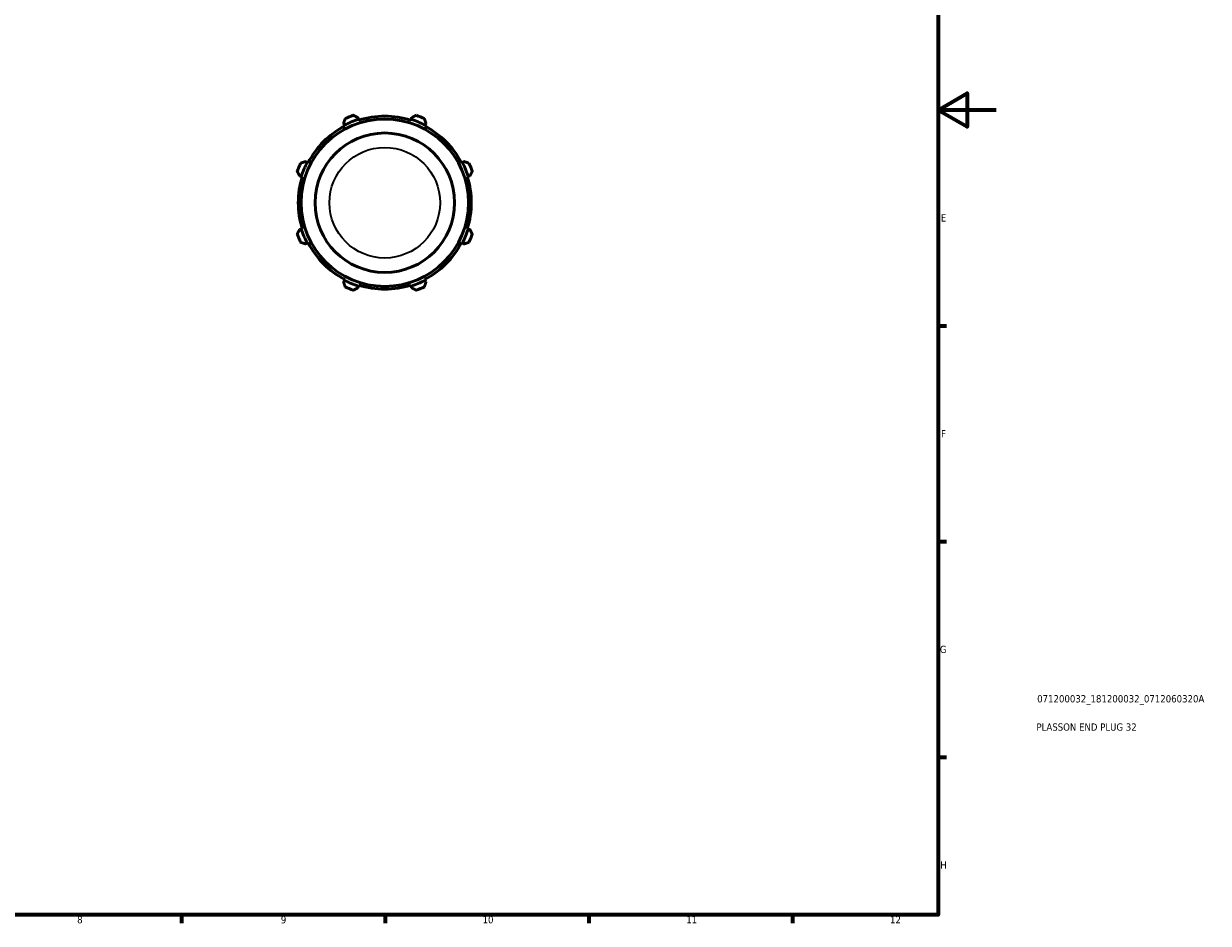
# Model space of a CAD drawing. Header units: millimetres. Extents: x 0 to 914, y 0 to 636.
# Tile 3 of 4: x 506 to 914, y 17 to 327. Entities that reach past the tile are written whole.
import ezdxf

# ---------------------------------------------------------------- set-up
doc = ezdxf.new("R2010")
doc.units = ezdxf.units.MM
for name, color, linetype, lineweight in [('Border (ISO)', 7, 'Continuous', 70), ('Title (ISO)', 7, 'Continuous', 50), ('Visible (ISO)', 7, 'Continuous', 50), ('Visible Narrow (ISO)', 7, 'Continuous', 35)]:
    doc.layers.add(name, color=color, linetype=linetype, lineweight=lineweight)
doc.styles.add('Note Text (ISO)', font='tahoma.ttf')

# ---------------------------------------------------------------- blocks, each defined once
blk = doc.blocks.new('Borders Default Border')
at = {"layer": 'Border (ISO)'}
for p, q in [((821, 222.75), (823.9, 222.75)), ((821, 148.5), (823.9, 148.5)), ((821, 74.25), (823.9, 74.25)), ((560.67, 20), (560.67, 17.1)), ((630.75, 20), (630.75, 17.1)), ((700.83, 20), (700.83, 17.1)), ((770.92, 20), (770.92, 17.1))]:
    blk.add_line(p, q, dxfattribs=at)
at = {"layer": 'Border (ISO)', "flags": 128}
for points in [[(20, 20), (20, 574), (821, 574), (821, 20), (20, 20)], [(841, 297), (821, 297), (831, 302.77), (831, 291.23), (821, 297)]]:
    blk.add_lwpolyline(points, dxfattribs=at)
at = {"layer": 'Border (ISO)', "color": 232, "true_color": 0xca0064, "char_height": 2.5, "attachment_point": 7, "style": 'Note Text (ISO)'}
for s, insert in [('E', (821.94, 258.63)), ('F', (822, 184.38)), ('G', (821.61, 110.08)), ('H', (821.74, 35.88)), ('11', (734.37, 17.1)), ('12', (804.46, 17.1)), ('8', (524.81, 17.04)), ('9', (594.88, 17.05)), ('10', (664.29, 17.05))]:
    blk.add_mtext(s, dxfattribs=dict(at, insert=insert))
blk = doc.blocks.new('Title Blocks ISO')
at = {"layer": 'Title (ISO)', "color": 232, "true_color": 0xca0064, "style": 'Note Text (ISO)'}
for tag, p in [('PART_NUMBER_001', (34.08, 73.13)), ('DESCRIPTION_001', (33.84, 63.4))]:
    blk.add_attdef(tag, p, '', height=2.5, dxfattribs=at)

msp = doc.modelspace()

# ---------------------------------------------------------------- linework, layer by layer
at = {"layer": 'Visible (ISO)'}
for p, q in [((621.598, 293.794), (621.405, 294.405)), ((621.694, 293.489), (621.598, 293.794)), ((639.688, 293.794), (639.592, 293.489)), ((639.881, 294.405), (639.688, 293.794)), ((616.458, 292.355), (616.754, 291.788)), ((616.754, 291.788), (616.901, 291.504)), ((644.385, 291.504), (644.532, 291.788)), ((644.532, 291.788), (644.828, 292.355)), ((603.962, 278.996), (603.394, 279.291)), ((604.245, 278.848), (603.962, 278.996)), ((657.324, 278.996), (657.04, 278.848)), ((657.892, 279.291), (657.324, 278.996)), ((601.345, 274.344), (601.955, 274.152)), ((601.955, 274.152), (602.26, 274.056)), ((659.026, 274.056), (659.331, 274.152)), ((659.331, 274.152), (659.941, 274.344)), ((601.955, 256.061), (601.345, 255.869)), ((602.26, 256.158), (601.955, 256.061)), ((659.331, 256.061), (659.026, 256.158)), ((659.941, 255.869), (659.331, 256.061)), ((603.394, 250.922), (603.962, 251.217)), ((603.962, 251.217), (604.245, 251.365)), ((657.04, 251.365), (657.324, 251.217)), ((657.324, 251.217), (657.892, 250.922)), ((616.754, 238.425), (616.458, 237.858)), ((616.901, 238.709), (616.754, 238.425)), ((621.405, 235.808), (621.598, 236.419)), ((621.598, 236.419), (621.694, 236.724)), ((639.592, 236.724), (639.688, 236.419)), ((639.688, 236.419), (639.881, 235.808)), ((644.532, 238.425), (644.385, 238.709)), ((644.828, 237.858), (644.532, 238.425))]:
    msp.add_line(p, q, dxfattribs=at)
for radius in [28.8, 24]:
    msp.add_circle((630.643, 265.107), radius, dxfattribs=at)
for radius, start, end in [(30.08, 107.5, 117.5), (32, 109.79198, 115.20802), (29.76, 72.5, 107.5), (30.08, 62.5, 72.5), (32, 64.79198, 70.20802), (29.76, 117.5, 152.5), (29.76, 27.5, 62.5), (32, 154.79198, 160.20802), (30.08, 152.5, 162.5), (30.08, 17.5, 27.5), (32, 19.79198, 25.20802), (29.76, 162.5, 197.5), (29.76, 342.5, 17.5), (32, 199.79198, 205.20802), (30.08, 197.5, 207.5), (30.08, 332.5, 342.5), (32, 334.79198, 340.20802), (29.76, 207.5, 242.5), (29.76, 297.5, 332.5), (30.08, 242.5, 252.5), (29.76, 252.5, 287.5), (30.08, 287.5, 297.5), (32, 244.79198, 250.20802), (32, 289.79198, 295.20802)]:
    msp.add_arc((630.643, 265.107), radius, start, end, dxfattribs=at)
for points, weights in [([(617.014, 294.059), (616.73, 293.19), (616.458, 292.355)], [1.01299457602, 1.00936194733, 1.0049213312]), ([(621.405, 294.405), (620.623, 294.802), (619.807, 295.216)], [1.0049213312, 1.00936194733, 1.01299457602]), ([(641.478, 295.216), (640.663, 294.802), (639.881, 294.405)], [1.01299457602, 1.00936194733, 1.0049213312]), ([(644.828, 292.355), (644.556, 293.19), (644.272, 294.059)], [1.0049213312, 1.00936194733, 1.01299457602]), ([(603.394, 279.291), (602.56, 279.019), (601.69, 278.736)], [1.0049213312, 1.00936194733, 1.01299457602]), ([(659.595, 278.736), (658.726, 279.019), (657.892, 279.291)], [1.01299457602, 1.00936194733, 1.0049213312]), ([(600.533, 275.942), (600.947, 275.127), (601.345, 274.344)], [1.01299457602, 1.00936194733, 1.0049213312]), ([(659.941, 274.344), (660.339, 275.127), (660.753, 275.942)], [1.0049213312, 1.00936194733, 1.01299457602]), ([(601.345, 255.869), (600.947, 255.086), (600.533, 254.271)], [1.0049213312, 1.00936194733, 1.01299457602]), ([(660.753, 254.271), (660.339, 255.086), (659.941, 255.869)], [1.01299457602, 1.00936194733, 1.0049213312]), ([(601.69, 251.478), (602.56, 251.194), (603.394, 250.922)], [1.01299457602, 1.00936194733, 1.0049213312]), ([(657.892, 250.922), (658.726, 251.194), (659.595, 251.478)], [1.0049213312, 1.00936194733, 1.01299457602]), ([(616.458, 237.858), (616.73, 237.023), (617.014, 236.154)], [1.0049213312, 1.00936194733, 1.01299457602]), ([(644.272, 236.154), (644.556, 237.023), (644.828, 237.858)], [1.01299457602, 1.00936194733, 1.0049213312]), ([(619.807, 234.997), (620.623, 235.411), (621.405, 235.808)], [1.01299457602, 1.00936194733, 1.0049213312]), ([(639.881, 235.808), (640.663, 235.411), (641.478, 234.997)], [1.0049213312, 1.00936194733, 1.01299457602])]:
    msp.add_rational_spline(points, weights, degree=2, dxfattribs=at)
at = {"layer": 'Visible Narrow (ISO)'}
msp.add_circle((630.643, 265.107), 19.027, dxfattribs=at)

# ---------------------------------------------------------------- block references
msp.add_blockref('Borders Default Border', (0, 0))
msp.add_blockref('Title Blocks ISO', (821, 20)).add_auto_attribs({'PART_NUMBER_001': '071200032_181200032_0712060320A', 'DESCRIPTION_001': 'PLASSON END PLUG 32'})

doc.saveas('drawing.dxf')
